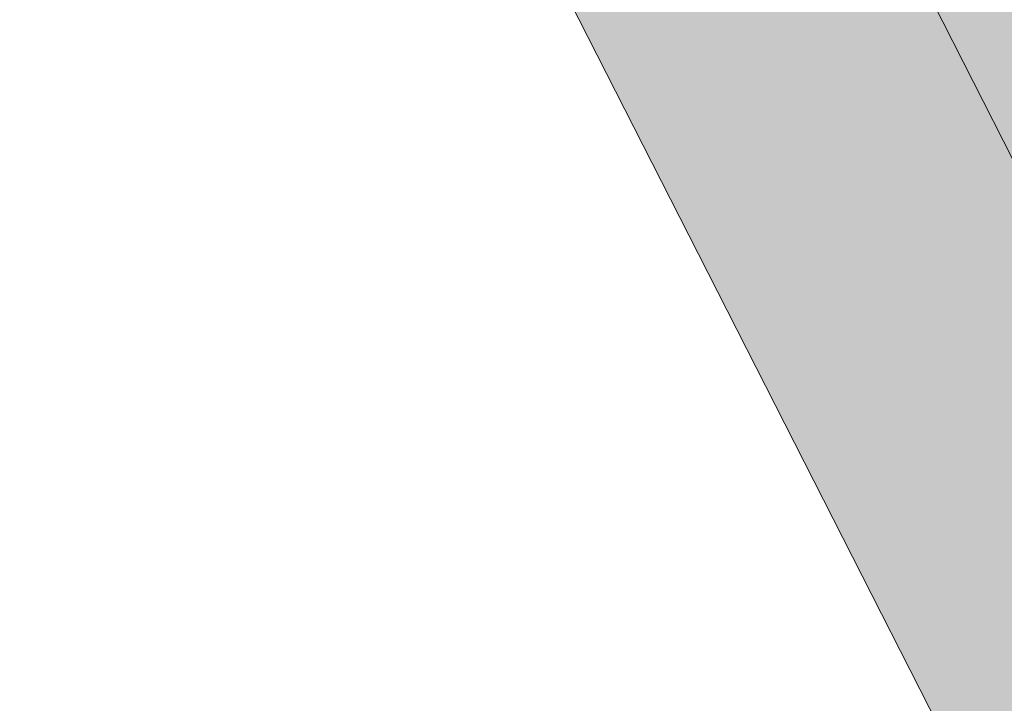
# Model space of a CAD drawing. Header units: metres. Extents: x -228 to 168, y -124 to 293.
# Tile 135 of 256: x -202 to -176, y 34 to 52. Entities that reach past the tile are written whole.
import ezdxf

# ---------------------------------------------------------------- set-up
doc = ezdxf.new("R2010")
doc.units = ezdxf.units.M
doc.header["$MEASUREMENT"] = 0
doc.layers.add('Parzellen.3 _ UMGEBUNG', color=7, linetype='Continuous')
doc.layers.add('Straße.3 _ UMGEBUNG', color=7, linetype='Continuous')

msp = doc.modelspace()

# ---------------------------------------------------------------- hatches: boundary and pattern name
at = {"layer": 'Parzellen.3 _ UMGEBUNG', "linetype": 'Continuous', "lineweight": 18, "true_color": 0xfafafa}
msp.add_hatch(color=7, dxfattribs=at).paths.add_polyline_path([(-177.737, 52.025), (-167.202, 31.319), (-164.164, 28.98), (-160.354, 29.426), (-145.011, 38.591), (-157.983, 64.042)])
at = {"layer": 'Straße.3 _ UMGEBUNG', "linetype": 'Continuous', "lineweight": 18, "true_color": 0xf4f4f4}
msp.add_hatch(color=7, dxfattribs=at).paths.add_polyline_path([(-183.8, 75.439), (-201.588, 64.61), (-199.177, 65.665), (-196.23, 65.585), (-193.815, 64.17), (-192.262, 61.946), (-174.051, 26.176), (-166.226, 10.788), (-157.947, -3.812), (-149.538, -15.054), (-145.316, -19.711), (-139.368, -26.206), (-127.771, -36.345), (-116.233, -44.122), (-114.277, -44.785), (-110.87, -46.839), (-108.467, -48.941), (-106.869, -54.049), (-105.907, -55.487), (-88.748, -44.269), (-89.995, -41.949), (-96.013, -42.673), (-99.361, -41.978), (-101.791, -41.403), (-111.861, -36.282), (-113.231, -35.416), (-122.172, -29.6), (-130.123, -22.963), (-133.405, -20.116), (-142.832, -9.752), (-146.043, -5.424), (-151.536, 1.819), (-158.7, 14.797), (-167.202, 31.319), (-177.737, 52.025), (-185.906, 68.172), (-186.561, 70.786), (-185.844, 73.36)])

# ---------------------------------------------------------------- linework, layer by layer
at = {"layer": 'Parzellen.3 _ UMGEBUNG', "color": 253, "linetype": 'Continuous', "lineweight": 18, "true_color": 0x9f9f9f, "flags": 128}
msp.add_lwpolyline([(-177.737, 52.025), (-157.983, 64.042), (-145.011, 38.591), (-160.354, 29.426), (-164.164, 28.98), (-167.202, 31.319)], close=True, dxfattribs=at)
at = {"layer": 'Straße.3 _ UMGEBUNG', "color": 7, "linetype": 'Continuous', "lineweight": 18, "true_color": 0xefefef, "flags": 128}
msp.add_lwpolyline([(-174.051, 26.176), (-183.872, 45.467), (-192.262, 61.946), (-193.815, 64.17), (-196.23, 65.585), (-199.177, 65.665), (-201.588, 64.61), (-183.8, 75.439), (-185.844, 73.36), (-186.561, 70.786), (-185.906, 68.172), (-177.737, 52.025), (-167.202, 31.319)], dxfattribs=at)

doc.saveas('drawing.dxf')
